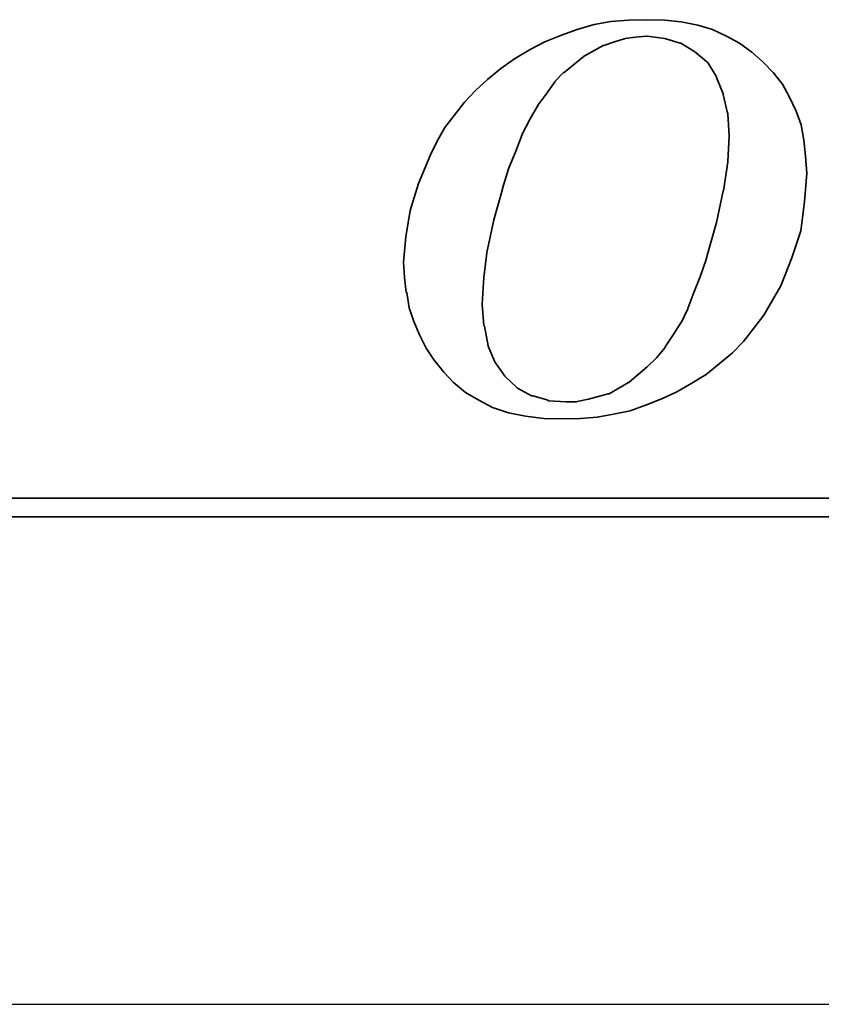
# Model space of a CAD drawing. Header units: millimetres. Extents: x -52 to 340, y -61 to 93.
# Tile 35 of 101: x 114.18 to 117.47, y 0 to 4.04. Entities that reach past the tile are written whole.
import ezdxf

# ---------------------------------------------------------------- set-up
doc = ezdxf.new("R2010")
doc.units = ezdxf.units.MM
doc.linetypes.add('CENTER', pattern=[2, 1.25, -0.25, 0.25, -0.25])
for name, color, linetype in [('CL', 1, 'CENTER'), ('DIM', 4, 'Continuous'), ('layer 1', 7, 'Continuous')]:
    doc.layers.add(name, color=color, linetype=linetype)

# ---------------------------------------------------------------- blocks, each defined once
blk = doc.blocks.new('TBI MOTION logo(完整正式版)')
at = {"layer": 'layer 1', "color": 22, "lineweight": 35}
for points, knots in [([(-11.34375, -6.98375), (-11.34375, -6.98375), (-10.91375, -7.43875), (-10.91375, -7.43875), (-10.91375, -7.43875), (-10.91375, -7.43875), (-10.38625, -7.87125), (-10.38625, -7.87125), (-10.38625, -7.87125), (-10.38625, -7.87125), (-9.81125, -8.20375), (-9.81125, -8.20375), (-9.81125, -8.20375), (-9.81125, -8.20375), (-9.21125, -8.51875), (-9.21125, -8.51875), (-9.21125, -8.51875), (-9.21125, -8.51875), (-8.51625, -8.75875), (-8.51625, -8.75875), (-8.51625, -8.75875), (-8.51625, -8.75875), (-7.77125, -8.90375), (-7.77125, -8.90375), (-7.77125, -8.90375), (-7.77125, -8.90375), (-6.97875, -8.99875), (-6.97875, -8.99875), (-6.97875, -8.99875), (-6.97875, -8.99875), (-6.14125, -9.02375), (-6.14125, -9.02375), (-6.14125, -9.02375), (-6.14125, -9.02375), (-5.37125, -8.99875), (-5.37125, -8.99875), (-5.37125, -8.99875), (-5.37125, -8.99875), (-4.65375, -8.94875), (-4.65375, -8.94875), (-4.65375, -8.94875), (-4.65375, -8.94875), (-3.93375, -8.80625), (-3.93375, -8.80625), (-3.93375, -8.80625), (-3.93375, -8.80625), (-3.21375, -8.66375), (-3.21375, -8.66375), (-3.21375, -8.66375), (-3.21375, -8.66375), (-2.49375, -8.39875), (-2.49375, -8.39875), (-2.49375, -8.39875), (-2.49375, -8.39875), (-1.79875, -8.13375), (-1.79875, -8.13375), (-1.79875, -8.13375), (-1.79875, -8.13375), (-1.17375, -7.84375), (-1.17375, -7.84375), (-1.17375, -7.84375), (-1.17375, -7.84375), (-0.52375, -7.46375), (-0.52375, -7.46375), (-0.52375, -7.46375), (-0.52375, -7.46375), (0.10124, -7.07875), (0.10124, -7.07875), (0.10124, -7.07875), (0.10124, -7.07875), (0.67625, -6.62375), (0.67625, -6.62375), (0.67625, -6.62375), (0.67625, -6.62375), (1.24874, -6.14375), (1.24874, -6.14375), (1.24874, -6.14375), (1.24874, -6.14375), (1.72874, -5.64125), (1.72874, -5.64125), (1.72874, -5.64125), (1.72874, -5.64125), (2.18624, -5.06375), (2.18624, -5.06375), (2.18624, -5.06375), (2.18624, -5.06375), (2.61625, -4.48874), (2.61625, -4.48874), (2.61625, -4.48874), (2.61625, -4.48874), (3.00125, -3.83874), (3.00125, -3.83874), (3.00125, -3.83874), (3.00125, -3.83874), (3.36124, -3.21374), (3.36124, -3.21374), (3.36124, -3.21374), (3.36124, -3.21374), (3.84374, -1.99125), (3.84374, -1.99125), (3.84374, -1.99125), (3.84374, -1.99125), (4.22625, -0.81875), (4.22625, -0.81875), (4.22625, -0.81875), (4.22625, -0.81875), (4.39125, 0.45624), (4.39125, 0.45624), (4.39125, 0.45624), (4.39125, 0.45624), (4.48874, 1.70124), (4.48874, 1.70124), (4.48874, 1.70124), (4.48874, 1.70124), (4.43874, 2.44625), (4.43874, 2.44625), (4.43874, 2.44625), (4.43874, 2.44625), (4.36874, 3.14125), (4.36874, 3.14125), (4.36874, 3.14125), (4.36874, 3.14125), (4.25125, 3.81125), (4.25125, 3.81125), (4.25125, 3.81125), (4.25125, 3.81125), (4.03124, 4.41125), (4.03124, 4.41125), (4.03124, 4.41125), (4.03124, 4.41125), (3.74374, 5.01125), (3.74374, 5.01125), (3.74374, 5.01125), (3.74374, 5.01125), (3.43124, 5.58875), (3.43124, 5.58875), (3.43124, 5.58875), (3.43124, 5.58875), (3.02625, 6.09125), (3.02625, 6.09125), (3.02625, 6.09125), (3.02625, 6.09125), (2.59374, 6.54875), (2.59374, 6.54875), (2.59374, 6.54875), (2.59374, 6.54875), (2.09124, 6.98125), (2.09124, 6.98125), (2.09124, 6.98125), (2.09124, 6.98125), (1.56124, 7.36625), (1.56124, 7.36625), (1.56124, 7.36625), (1.56124, 7.36625), (0.98624, 7.67625), (0.98624, 7.67625), (0.98624, 7.67625), (0.98624, 7.67625), (0.38624, 7.96375), (0.38624, 7.96375), (0.38624, 7.96375), (0.38624, 7.96375), (-0.25875, 8.15625), (-0.25875, 8.15625), (-0.25875, 8.15625), (-0.25875, 8.15625), (-0.98125, 8.30125), (-0.98125, 8.30125), (-0.98125, 8.30125), (-0.98125, 8.30125), (-1.70124, 8.37125), (-1.70124, 8.37125), (-1.70124, 8.37125), (-1.70124, 8.37125), (-2.49375, 8.39624), (-2.49375, 8.39624), (-2.49375, 8.39624), (-2.49375, 8.39624), (-3.28625, 8.37125), (-3.28625, 8.37125), (-3.28625, 8.37125), (-3.28625, 8.37125), (-4.05125, 8.32125), (-4.05125, 8.32125), (-4.05125, 8.32125), (-4.05125, 8.32125), (-4.77375, 8.18125), (-4.77375, 8.18125), (-4.77375, 8.18125), (-4.77375, 8.18125), (-5.51625, 7.96375), (-5.51625, 7.96375), (-5.51625, 7.96375), (-5.51625, 7.96375), (-6.21125, 7.72625), (-6.21125, 7.72625), (-6.21125, 7.72625), (-6.21125, 7.72625), (-6.92875, 7.43625), (-6.92875, 7.43625), (-6.92875, 7.43625), (-6.92875, 7.43625), (-7.57875, 7.10125), (-7.57875, 7.10125), (-7.57875, 7.10125), (-7.57875, 7.10125), (-8.24875, 6.69125), (-8.24875, 6.69125), (-8.24875, 6.69125), (-8.24875, 6.69125), (-8.84875, 6.26125), (-8.84875, 6.26125), (-8.84875, 6.26125), (-8.84875, 6.26125), (-9.42625, 5.78125), (-9.42625, 5.78125), (-9.42625, 5.78125), (-9.42625, 5.78125), (-9.95375, 5.30125), (-9.95375, 5.30125), (-9.95375, 5.30125), (-9.95375, 5.30125), (-10.43375, 4.79624), (-10.43375, 4.79624), (-10.43375, 4.79624), (-10.43375, 4.79624), (-10.88875, 4.22125), (-10.88875, 4.22125), (-10.88875, 4.22125), (-10.88875, 4.22125), (-11.29875, 3.69375), (-11.29875, 3.69375), (-11.29875, 3.69375), (-11.29875, 3.69375), (-11.63375, 3.09125), (-11.63375, 3.09125), (-11.63375, 3.09125), (-11.63375, 3.09125), (-11.91875, 2.49625), (-11.91875, 2.49625), (-11.91875, 2.49625), (-11.91875, 2.49625), (-12.44875, 1.24625), (-12.44875, 1.24625), (-12.44875, 1.24625), (-12.44875, 1.24625), (-12.80875, 0.06874), (-12.80875, 0.06874), (-12.80875, 0.06874), (-12.80875, 0.06874), (-12.99875, -1.07875), (-12.99875, -1.07875), (-12.99875, -1.07875), (-12.99875, -1.07875), (-13.09375, -2.18375), (-13.09375, -2.18375), (-13.09375, -2.18375), (-13.09375, -2.18375), (-13.04875, -2.85375), (-13.04875, -2.85375), (-13.04875, -2.85375), (-13.04875, -2.85375), (-12.97375, -3.50375), (-12.97375, -3.50375), (-12.97375, -3.50375), (-12.97375, -3.50375), (-12.95375, -3.50375), (-12.95375, -3.50375), (-12.95375, -3.50375), (-12.95375, -3.50375), (-12.85375, -4.17375), (-12.85375, -4.17375), (-12.85375, -4.17375), (-12.85375, -4.17375), (-12.63875, -4.77624), (-12.63875, -4.77624), (-12.63875, -4.77624), (-12.63875, -4.77624), (-12.39875, -5.35125), (-12.39875, -5.35125), (-12.39875, -5.35125), (-12.39875, -5.35125), (-12.11375, -5.92875), (-12.11375, -5.92875), (-12.11375, -5.92875), (-12.11375, -5.92875), (-11.75375, -6.45375), (-11.75375, -6.45375), (-11.75375, -6.45375), (-11.75375, -6.45375), (-11.34375, -6.98375), (-11.34375, -6.98375)], [0, 0, 0, 0, 0.01369863, 0.01369863, 0.01369863, 0.01369863, 0.02739726, 0.02739726, 0.02739726, 0.02739726, 0.04109589, 0.04109589, 0.04109589, 0.04109589, 0.05479452, 0.05479452, 0.05479452, 0.05479452, 0.06849315, 0.06849315, 0.06849315, 0.06849315, 0.08219178, 0.08219178, 0.08219178, 0.08219178, 0.09589041, 0.09589041, 0.09589041, 0.09589041, 0.10958904, 0.10958904, 0.10958904, 0.10958904, 0.12328767, 0.12328767, 0.12328767, 0.12328767, 0.1369863, 0.1369863, 0.1369863, 0.1369863, 0.15068493, 0.15068493, 0.15068493, 0.15068493, 0.16438356, 0.16438356, 0.16438356, 0.16438356, 0.17808219, 0.17808219, 0.17808219, 0.17808219, 0.19178082, 0.19178082, 0.19178082, 0.19178082, 0.20547945, 0.20547945, 0.20547945, 0.20547945, 0.21917808, 0.21917808, 0.21917808, 0.21917808, 0.23287671, 0.23287671, 0.23287671, 0.23287671, 0.24657534, 0.24657534, 0.24657534, 0.24657534, 0.26027397, 0.26027397, 0.26027397, 0.26027397, 0.2739726, 0.2739726, 0.2739726, 0.2739726, 0.28767123, 0.28767123, 0.28767123, 0.28767123, 0.30136986, 0.30136986, 0.30136986, 0.30136986, 0.31506849, 0.31506849, 0.31506849, 0.31506849, 0.32876712, 0.32876712, 0.32876712, 0.32876712, 0.34246575, 0.34246575, 0.34246575, 0.34246575, 0.35616438, 0.35616438, 0.35616438, 0.35616438, 0.36986301, 0.36986301, 0.36986301, 0.36986301, 0.38356164, 0.38356164, 0.38356164, 0.38356164, 0.39726027, 0.39726027, 0.39726027, 0.39726027, 0.4109589, 0.4109589, 0.4109589, 0.4109589, 0.42465753, 0.42465753, 0.42465753, 0.42465753, 0.43835616, 0.43835616, 0.43835616, 0.43835616, 0.45205479, 0.45205479, 0.45205479, 0.45205479, 0.46575342, 0.46575342, 0.46575342, 0.46575342, 0.47945205, 0.47945205, 0.47945205, 0.47945205, 0.49315068, 0.49315068, 0.49315068, 0.49315068, 0.50684932, 0.50684932, 0.50684932, 0.50684932, 0.52054795, 0.52054795, 0.52054795, 0.52054795, 0.53424658, 0.53424658, 0.53424658, 0.53424658, 0.54794521, 0.54794521, 0.54794521, 0.54794521, 0.56164384, 0.56164384, 0.56164384, 0.56164384, 0.57534247, 0.57534247, 0.57534247, 0.57534247, 0.5890411, 0.5890411, 0.5890411, 0.5890411, 0.60273973, 0.60273973, 0.60273973, 0.60273973, 0.61643836, 0.61643836, 0.61643836, 0.61643836, 0.63013699, 0.63013699, 0.63013699, 0.63013699, 0.64383562, 0.64383562, 0.64383562, 0.64383562, 0.65753425, 0.65753425, 0.65753425, 0.65753425, 0.67123288, 0.67123288, 0.67123288, 0.67123288, 0.68493151, 0.68493151, 0.68493151, 0.68493151, 0.69863014, 0.69863014, 0.69863014, 0.69863014, 0.71232877, 0.71232877, 0.71232877, 0.71232877, 0.7260274, 0.7260274, 0.7260274, 0.7260274, 0.73972603, 0.73972603, 0.73972603, 0.73972603, 0.75342466, 0.75342466, 0.75342466, 0.75342466, 0.76712329, 0.76712329, 0.76712329, 0.76712329, 0.78082192, 0.78082192, 0.78082192, 0.78082192, 0.79452055, 0.79452055, 0.79452055, 0.79452055, 0.80821918, 0.80821918, 0.80821918, 0.80821918, 0.82191781, 0.82191781, 0.82191781, 0.82191781, 0.83561644, 0.83561644, 0.83561644, 0.83561644, 0.84931507, 0.84931507, 0.84931507, 0.84931507, 0.8630137, 0.8630137, 0.8630137, 0.8630137, 0.87671233, 0.87671233, 0.87671233, 0.87671233, 0.89041096, 0.89041096, 0.89041096, 0.89041096, 0.90410959, 0.90410959, 0.90410959, 0.90410959, 0.91780822, 0.91780822, 0.91780822, 0.91780822, 0.93150685, 0.93150685, 0.93150685, 0.93150685, 0.94520548, 0.94520548, 0.94520548, 0.94520548, 0.95890411, 0.95890411, 0.95890411, 0.95890411, 0.97260274, 0.97260274, 0.97260274, 0.97260274, 0.98630137, 0.98630137, 0.98630137, 0.98630137, 1, 1, 1, 1]), ([(-8.77875, 1.03124), (-8.77875, 1.03124), (-8.51625, 1.89625), (-8.51625, 1.89625), (-8.51625, 1.89625), (-8.51625, 1.89625), (-8.20375, 2.66375), (-8.20375, 2.66375), (-8.20375, 2.66375), (-8.20375, 2.66375), (-7.91625, 3.38125), (-7.91625, 3.38125), (-7.91625, 3.38125), (-7.91625, 3.38125), (-7.91625, 3.40624), (-7.91625, 3.40624), (-7.91625, 3.40624), (-7.91625, 3.40624), (-7.57875, 4.07624), (-7.57875, 4.07624), (-7.57875, 4.07624), (-7.57875, 4.07624), (-7.24375, 4.65125), (-7.24375, 4.65125), (-7.24375, 4.65125), (-7.24375, 4.65125), (-7.21875, 4.65125), (-7.21875, 4.65125), (-7.21875, 4.65125), (-7.21875, 4.65125), (-7.21875, 4.67624), (-7.21875, 4.67624), (-7.21875, 4.67624), (-7.21875, 4.67624), (-6.83625, 5.20375), (-6.83625, 5.20375), (-6.83625, 5.20375), (-6.83625, 5.20375), (-6.49875, 5.68625), (-6.49875, 5.68625), (-6.49875, 5.68625), (-6.49875, 5.68625), (-6.49875, 5.70625), (-6.49875, 5.70625), (-6.49875, 5.70625), (-6.49875, 5.70625), (-6.11625, 6.09125), (-6.11625, 6.09125), (-6.11625, 6.09125), (-6.11625, 6.09125), (-6.09125, 6.09125), (-6.09125, 6.09125), (-6.09125, 6.09125), (-6.09125, 6.09125), (-5.27375, 6.76625), (-5.27375, 6.76625), (-5.27375, 6.76625), (-5.27375, 6.76625), (-5.24875, 6.76625), (-5.24875, 6.76625), (-5.24875, 6.76625), (-5.24875, 6.76625), (-5.24875, 6.78625), (-5.24875, 6.78625), (-5.24875, 6.78625), (-5.24875, 6.78625), (-4.38875, 7.26624), (-4.38875, 7.26624), (-4.38875, 7.26624), (-4.38875, 7.26624), (-4.36125, 7.26624), (-4.36125, 7.26624), (-4.36125, 7.26624), (-4.36125, 7.26624), (-3.93375, 7.41125), (-3.93375, 7.41125), (-3.93375, 7.41125), (-3.93375, 7.41125), (-3.47375, 7.55625), (-3.47375, 7.55625), (-3.47375, 7.55625), (-3.47375, 7.55625), (-3.45375, 7.55625), (-3.45375, 7.55625), (-3.45375, 7.55625), (-3.45375, 7.55625), (-3.42875, 7.58124), (-3.42875, 7.58124), (-3.42875, 7.58124), (-3.42875, 7.58124), (-2.97375, 7.62625), (-2.97375, 7.62625), (-2.97375, 7.62625), (-2.97375, 7.62625), (-2.49375, 7.67625), (-2.49375, 7.67625), (-2.49375, 7.67625), (-2.49375, 7.67625), (-2.46875, 7.67625), (-2.46875, 7.67625), (-2.46875, 7.67625), (-2.46875, 7.67625), (-1.70124, 7.58124), (-1.70124, 7.58124), (-1.70124, 7.58124), (-1.70124, 7.58124), (-1.67875, 7.55625), (-1.67875, 7.55625), (-1.67875, 7.55625), (-1.67875, 7.55625), (-1.65375, 7.55625), (-1.65375, 7.55625), (-1.65375, 7.55625), (-1.65375, 7.55625), (-1.03125, 7.36625), (-1.03125, 7.36625), (-1.03125, 7.36625), (-1.03125, 7.36625), (-1.00625, 7.36625), (-1.00625, 7.36625), (-1.00625, 7.36625), (-1.00625, 7.36625), (-0.43124, 7.02624), (-0.43124, 7.02624), (-0.43124, 7.02624), (-0.43124, 7.02624), (-0.40625, 7.00624), (-0.40625, 7.00624), (-0.40625, 7.00624), (-0.40625, 7.00624), (0.12124, 6.57124), (0.12124, 6.57124), (0.12124, 6.57124), (0.12124, 6.57124), (0.14624, 6.54875), (0.14624, 6.54875), (0.14624, 6.54875), (0.14624, 6.54875), (0.17124, 6.52375), (0.17124, 6.52375), (0.17124, 6.52375), (0.17124, 6.52375), (0.55625, 5.89875), (0.55625, 5.89875), (0.55625, 5.89875), (0.55625, 5.89875), (0.55625, 5.87625), (0.55625, 5.87625), (0.55625, 5.87625), (0.55625, 5.87625), (0.84124, 5.15625), (0.84124, 5.15625), (0.84124, 5.15625), (0.84124, 5.15625), (0.84124, 5.13125), (0.84124, 5.13125), (0.84124, 5.13125), (0.84124, 5.13125), (1.03624, 4.31875), (1.03624, 4.31875), (1.03624, 4.31875), (1.03624, 4.31875), (1.05624, 4.31875), (1.05624, 4.31875), (1.05624, 4.31875), (1.05624, 4.31875), (1.05624, 4.29125), (1.05624, 4.29125), (1.05624, 4.29125), (1.05624, 4.29125), (1.10625, 3.33125), (1.10625, 3.33125), (1.10625, 3.33125), (1.10625, 3.33125), (1.10625, 3.30875), (1.10625, 3.30875), (1.10625, 3.30875), (1.10625, 3.30875), (1.05624, 2.20624), (1.05624, 2.20624), (1.05624, 2.20624), (1.05624, 2.20624), (1.05624, 2.18124), (1.05624, 2.18124), (1.05624, 2.18124), (1.05624, 2.18124), (0.86624, 0.93624), (0.86624, 0.93624), (0.86624, 0.93624), (0.86624, 0.93624), (0.84124, 0.93624), (0.84124, 0.93624), (0.84124, 0.93624), (0.84124, 0.93624), (0.55625, -0.45874), (0.55625, -0.45874), (0.55625, -0.45874), (0.55625, -0.45874), (0.12124, -1.99125), (0.12124, -1.99125), (0.12124, -1.99125), (0.12124, -1.99125), (0.12124, -2.01874), (0.12124, -2.01874), (0.12124, -2.01874), (0.12124, -2.01874), (-0.13874, -2.78375), (-0.13874, -2.78375), (-0.13874, -2.78375), (-0.13874, -2.78375), (-0.43124, -3.50375), (-0.43124, -3.50375), (-0.43124, -3.50375), (-0.43124, -3.50375), (-0.69375, -4.19875), (-0.69375, -4.19875), (-0.69375, -4.19875), (-0.69375, -4.19875), (-0.69375, -4.22375), (-0.69375, -4.22375), (-0.69375, -4.22375), (-0.69375, -4.22375), (-0.98125, -4.82374), (-0.98125, -4.82374), (-0.98125, -4.82374), (-0.98125, -4.82374), (-1.00625, -4.82374), (-1.00625, -4.82374), (-1.00625, -4.82374), (-1.00625, -4.82374), (-1.33875, -5.35125), (-1.33875, -5.35125), (-1.33875, -5.35125), (-1.33875, -5.35125), (-1.67875, -5.87875), (-1.67875, -5.87875), (-1.67875, -5.87875), (-1.67875, -5.87875), (-1.67875, -5.90375), (-1.67875, -5.90375), (-1.67875, -5.90375), (-1.67875, -5.90375), (-2.05875, -6.35875), (-2.05875, -6.35875), (-2.05875, -6.35875), (-2.05875, -6.35875), (-2.08375, -6.38375), (-2.08375, -6.38375), (-2.08375, -6.38375), (-2.08375, -6.38375), (-2.46875, -6.74375), (-2.46875, -6.74375), (-2.46875, -6.74375), (-2.46875, -6.74375), (-3.25875, -7.41625), (-3.25875, -7.41625), (-3.25875, -7.41625), (-3.25875, -7.41625), (-3.28625, -7.43875), (-3.28625, -7.43875), (-3.28625, -7.43875), (-3.28625, -7.43875), (-4.12375, -7.91875), (-4.12375, -7.91875), (-4.12375, -7.91875), (-4.12375, -7.91875), (-4.14875, -7.91875), (-4.14875, -7.91875), (-4.14875, -7.91875), (-4.14875, -7.91875), (-4.17125, -7.91875), (-4.17125, -7.91875), (-4.17125, -7.91875), (-4.17125, -7.91875), (-5.03375, -8.15875), (-5.03375, -8.15875), (-5.03375, -8.15875), (-5.03375, -8.15875), (-5.51625, -8.25625), (-5.51625, -8.25625), (-5.51625, -8.25625), (-5.51625, -8.25625), (-5.54125, -8.27875), (-5.54125, -8.27875), (-5.54125, -8.27875), (-5.54125, -8.27875), (-5.56375, -8.27875), (-5.56375, -8.27875), (-5.56375, -8.27875), (-5.56375, -8.27875), (-5.99625, -8.27875), (-5.99625, -8.27875), (-5.99625, -8.27875), (-5.99625, -8.27875), (-6.76375, -8.23125), (-6.76375, -8.23125), (-6.76375, -8.23125), (-6.76375, -8.23125), (-6.78875, -8.23125), (-6.78875, -8.23125), (-6.78875, -8.23125), (-6.78875, -8.23125), (-6.78875, -8.20375), (-6.78875, -8.20375), (-6.78875, -8.20375), (-6.78875, -8.20375), (-7.45875, -8.01375), (-7.45875, -8.01375), (-7.45875, -8.01375), (-7.45875, -8.01375), (-7.48375, -8.01375), (-7.48375, -8.01375), (-7.48375, -8.01375), (-7.48375, -8.01375), (-7.50875, -8.01375), (-7.50875, -8.01375), (-7.50875, -8.01375), (-7.50875, -8.01375), (-8.13125, -7.67875), (-8.13125, -7.67875), (-8.13125, -7.67875), (-8.13125, -7.67875), (-8.15625, -7.65375), (-8.15625, -7.65375), (-8.15625, -7.65375), (-8.15625, -7.65375), (-8.65875, -7.17375), (-8.65875, -7.17375), (-8.65875, -7.17375), (-8.65875, -7.17375), (-8.68375, -7.14875), (-8.68375, -7.14875), (-8.68375, -7.14875), (-8.68375, -7.14875), (-9.08875, -6.57375), (-9.08875, -6.57375), (-9.08875, -6.57375), (-9.08875, -6.57375), (-9.11375, -6.54875), (-9.11375, -6.54875), (-9.11375, -6.54875), (-9.11375, -6.54875), (-9.11375, -6.52875), (-9.11375, -6.52875), (-9.11375, -6.52875), (-9.11375, -6.52875), (-9.40375, -5.85375), (-9.40375, -5.85375), (-9.40375, -5.85375), (-9.40375, -5.85375), (-9.40375, -5.82875), (-9.40375, -5.82875), (-9.40375, -5.82875), (-9.40375, -5.82875), (-9.56875, -4.96875), (-9.56875, -4.96875), (-9.56875, -4.96875), (-9.56875, -4.96875), (-9.59375, -4.94375), (-9.59375, -4.94375), (-9.59375, -4.94375), (-9.59375, -4.94375), (-9.66375, -4.03375), (-9.66375, -4.03375), (-9.66375, -4.03375), (-9.66375, -4.03375), (-9.66375, -4.00875), (-9.66375, -4.00875), (-9.66375, -4.00875), (-9.66375, -4.00875), (-9.59375, -2.85375), (-9.59375, -2.85375), (-9.59375, -2.85375), (-9.59375, -2.85375), (-9.45125, -1.65875), (-9.45125, -1.65875), (-9.45125, -1.65875), (-9.45125, -1.65875), (-9.42625, -1.63375), (-9.42625, -1.63375), (-9.42625, -1.63375), (-9.42625, -1.63375), (-9.16125, -0.33875), (-9.16125, -0.33875), (-9.16125, -0.33875), (-9.16125, -0.33875), (-8.77875, 1.00624), (-8.77875, 1.00624), (-8.77875, 1.00624), (-8.77875, 1.00624), (-8.77875, 1.03124), (-8.77875, 1.03124)], [0, 0, 0, 0, 0.01020408, 0.01020408, 0.01020408, 0.01020408, 0.02040816, 0.02040816, 0.02040816, 0.02040816, 0.03061224, 0.03061224, 0.03061224, 0.03061224, 0.04081633, 0.04081633, 0.04081633, 0.04081633, 0.05102041, 0.05102041, 0.05102041, 0.05102041, 0.06122449, 0.06122449, 0.06122449, 0.06122449, 0.07142857, 0.07142857, 0.07142857, 0.07142857, 0.08163265, 0.08163265, 0.08163265, 0.08163265, 0.09183673, 0.09183673, 0.09183673, 0.09183673, 0.10204082, 0.10204082, 0.10204082, 0.10204082, 0.1122449, 0.1122449, 0.1122449, 0.1122449, 0.12244898, 0.12244898, 0.12244898, 0.12244898, 0.13265306, 0.13265306, 0.13265306, 0.13265306, 0.14285714, 0.14285714, 0.14285714, 0.14285714, 0.15306122, 0.15306122, 0.15306122, 0.15306122, 0.16326531, 0.16326531, 0.16326531, 0.16326531, 0.17346939, 0.17346939, 0.17346939, 0.17346939, 0.18367347, 0.18367347, 0.18367347, 0.18367347, 0.19387755, 0.19387755, 0.19387755, 0.19387755, 0.20408163, 0.20408163, 0.20408163, 0.20408163, 0.21428571, 0.21428571, 0.21428571, 0.21428571, 0.2244898, 0.2244898, 0.2244898, 0.2244898, 0.23469388, 0.23469388, 0.23469388, 0.23469388, 0.24489796, 0.24489796, 0.24489796, 0.24489796, 0.25510204, 0.25510204, 0.25510204, 0.25510204, 0.26530612, 0.26530612, 0.26530612, 0.26530612, 0.2755102, 0.2755102, 0.2755102, 0.2755102, 0.28571429, 0.28571429, 0.28571429, 0.28571429, 0.29591837, 0.29591837, 0.29591837, 0.29591837, 0.30612245, 0.30612245, 0.30612245, 0.30612245, 0.31632653, 0.31632653, 0.31632653, 0.31632653, 0.32653061, 0.32653061, 0.32653061, 0.32653061, 0.33673469, 0.33673469, 0.33673469, 0.33673469, 0.34693878, 0.34693878, 0.34693878, 0.34693878, 0.35714286, 0.35714286, 0.35714286, 0.35714286, 0.36734694, 0.36734694, 0.36734694, 0.36734694, 0.37755102, 0.37755102, 0.37755102, 0.37755102, 0.3877551, 0.3877551, 0.3877551, 0.3877551, 0.39795918, 0.39795918, 0.39795918, 0.39795918, 0.40816327, 0.40816327, 0.40816327, 0.40816327, 0.41836735, 0.41836735, 0.41836735, 0.41836735, 0.42857143, 0.42857143, 0.42857143, 0.42857143, 0.43877551, 0.43877551, 0.43877551, 0.43877551, 0.44897959, 0.44897959, 0.44897959, 0.44897959, 0.45918367, 0.45918367, 0.45918367, 0.45918367, 0.46938776, 0.46938776, 0.46938776, 0.46938776, 0.47959184, 0.47959184, 0.47959184, 0.47959184, 0.48979592, 0.48979592, 0.48979592, 0.48979592, 0.5, 0.5, 0.5, 0.5, 0.51020408, 0.51020408, 0.51020408, 0.51020408, 0.52040816, 0.52040816, 0.52040816, 0.52040816, 0.53061224, 0.53061224, 0.53061224, 0.53061224, 0.54081633, 0.54081633, 0.54081633, 0.54081633, 0.55102041, 0.55102041, 0.55102041, 0.55102041, 0.56122449, 0.56122449, 0.56122449, 0.56122449, 0.57142857, 0.57142857, 0.57142857, 0.57142857, 0.58163265, 0.58163265, 0.58163265, 0.58163265, 0.59183673, 0.59183673, 0.59183673, 0.59183673, 0.60204082, 0.60204082, 0.60204082, 0.60204082, 0.6122449, 0.6122449, 0.6122449, 0.6122449, 0.62244898, 0.62244898, 0.62244898, 0.62244898, 0.63265306, 0.63265306, 0.63265306, 0.63265306, 0.64285714, 0.64285714, 0.64285714, 0.64285714, 0.65306122, 0.65306122, 0.65306122, 0.65306122, 0.66326531, 0.66326531, 0.66326531, 0.66326531, 0.67346939, 0.67346939, 0.67346939, 0.67346939, 0.68367347, 0.68367347, 0.68367347, 0.68367347, 0.69387755, 0.69387755, 0.69387755, 0.69387755, 0.70408163, 0.70408163, 0.70408163, 0.70408163, 0.71428571, 0.71428571, 0.71428571, 0.71428571, 0.7244898, 0.7244898, 0.7244898, 0.7244898, 0.73469388, 0.73469388, 0.73469388, 0.73469388, 0.74489796, 0.74489796, 0.74489796, 0.74489796, 0.75510204, 0.75510204, 0.75510204, 0.75510204, 0.76530612, 0.76530612, 0.76530612, 0.76530612, 0.7755102, 0.7755102, 0.7755102, 0.7755102, 0.78571429, 0.78571429, 0.78571429, 0.78571429, 0.79591837, 0.79591837, 0.79591837, 0.79591837, 0.80612245, 0.80612245, 0.80612245, 0.80612245, 0.81632653, 0.81632653, 0.81632653, 0.81632653, 0.82653061, 0.82653061, 0.82653061, 0.82653061, 0.83673469, 0.83673469, 0.83673469, 0.83673469, 0.84693878, 0.84693878, 0.84693878, 0.84693878, 0.85714286, 0.85714286, 0.85714286, 0.85714286, 0.86734694, 0.86734694, 0.86734694, 0.86734694, 0.87755102, 0.87755102, 0.87755102, 0.87755102, 0.8877551, 0.8877551, 0.8877551, 0.8877551, 0.89795918, 0.89795918, 0.89795918, 0.89795918, 0.90816327, 0.90816327, 0.90816327, 0.90816327, 0.91836735, 0.91836735, 0.91836735, 0.91836735, 0.92857143, 0.92857143, 0.92857143, 0.92857143, 0.93877551, 0.93877551, 0.93877551, 0.93877551, 0.94897959, 0.94897959, 0.94897959, 0.94897959, 0.95918367, 0.95918367, 0.95918367, 0.95918367, 0.96938776, 0.96938776, 0.96938776, 0.96938776, 0.97959184, 0.97959184, 0.97959184, 0.97959184, 0.98979592, 0.98979592, 0.98979592, 0.98979592, 1, 1, 1, 1]), ([(75.90875, -9.47875), (75.90875, -9.47875), (75.90875, -12.28625), (75.90875, -12.28625), (75.90875, -12.28625), (75.90875, -12.28625), (75.90875, -12.47875), (75.90875, -12.47875), (75.90875, -12.47875), (75.90875, -12.47875), (75.71625, -12.47875), (75.71625, -12.47875), (75.71625, -12.47875), (75.71625, -12.47875), (-88.32875, -12.47875), (-88.32875, -12.47875), (-88.32875, -12.47875), (-88.32875, -12.47875), (-88.32875, -13.29375), (-88.32875, -13.29375), (-88.32875, -13.29375), (-88.32875, -13.29375), (82.89125, -13.29375), (82.89125, -13.29375), (82.89125, -13.29375), (82.89125, -13.29375), (75.90875, -9.47875), (75.90875, -9.47875)], [0, 0, 0, 0, 0.14285714, 0.14285714, 0.14285714, 0.14285714, 0.28571429, 0.28571429, 0.28571429, 0.28571429, 0.42857143, 0.42857143, 0.42857143, 0.42857143, 0.57142857, 0.57142857, 0.57142857, 0.57142857, 0.71428571, 0.71428571, 0.71428571, 0.71428571, 0.85714286, 0.85714286, 0.85714286, 0.85714286, 1, 1, 1, 1])]:
    blk.add_open_spline(points, degree=3, knots=knots, dxfattribs=at)

msp = doc.modelspace()

# ---------------------------------------------------------------- linework, layer by layer
at = {"layer": 'CL', "color": 0, "ltscale": 3}
msp.add_line((78, 0), (138.4077, 0), dxfattribs=at)

# ---------------------------------------------------------------- block references
at = {"layer": 'DIM', "color": 7, "xscale": 0.09408959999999, "yscale": 0.09408959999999, "zscale": 0.09408959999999}
msp.add_blockref('TBI MOTION logo(完整正式版)', (116.9904, 3.2515), dxfattribs=at)

doc.saveas('drawing.dxf')
